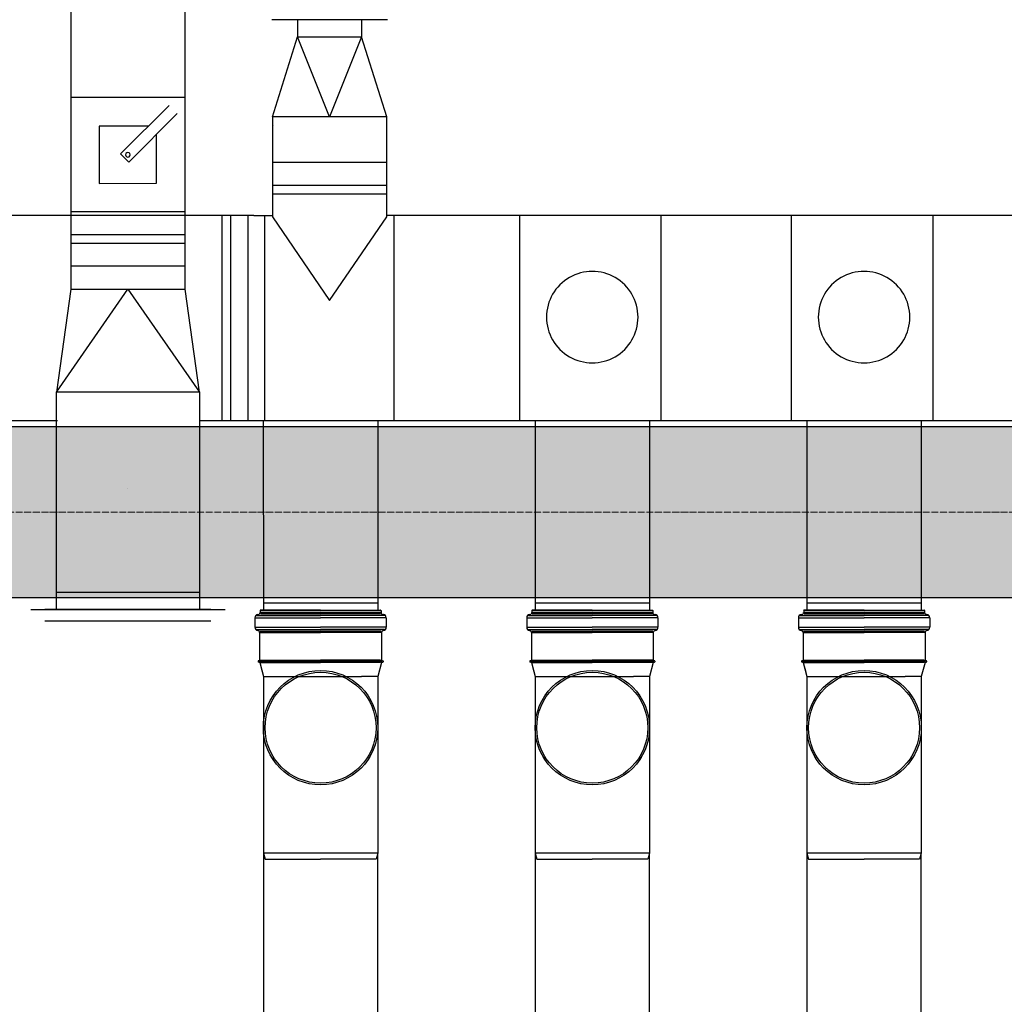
# Model space of a CAD drawing. Header units: millimetres. Extents: x -374129 to 1163271, y -112652 to 695637.
# Tile 140 of 256: x 60681 to 62402, y -34701 to -32979. Entities that reach past the tile are written whole.
import ezdxf
from ezdxf import colors
from ezdxf.entities.mleader import LeaderData, LeaderLine
from ezdxf.math import Vec2, Vec3

# ---------------------------------------------------------------- set-up
doc = ezdxf.new("R2010")
doc.units = ezdxf.units.MM
doc.linetypes.add('ACAD_ISO04W100', pattern=[30, 24, -3, 0, -3])
for name, color, linetype in [('KRT_kreskowanie', 252, 'Continuous'), ('KRT_opisy', 146, 'Continuous'), ('KRT_sciany', 2, 'Continuous'), ('KRT_technologia', 30, 'Continuous')]:
    doc.layers.add(name, color=color, linetype=linetype)
doc.layers.add('KRT_osie', color=55, linetype='ACAD_ISO04W100', lineweight=18)
doc.styles.add('WYMIAR', font='romans.shx', dxfattribs={"width": 0.8})

# ---------------------------------------------------------------- blocks, each defined once
blk = doc.blocks.new('IS_KAO_trójnik_200_góra')
at = {"layer": 'KRT_technologia', "linetype": 'Continuous', "transparency": 33554687}
for p, q in [((34903.07, 13525.27), (34903.12, 13525.45)), ((34903.29, 13525.51), (34903.19, 13525.51)), ((34903.41, 13525.29), (34903.36, 13525.45)), ((34908.83, 13525.74), (34908.83, 13514.58)), ((34910.88, 13526.05), (34909.2, 13526.05)), ((34909.2, 13526.05), (34909.2, 13514.58)), ((34910.88, 13526.05), (34910.88, 13514.58)), ((34911.25, 13525.74), (34911.25, 13514.58)), ((34911.43, 13525.55), (34911.43, 13525.47)), ((34869.72, 13524.58), (34868.63, 13524.29)), ((34868.63, 13524.29), (34868.63, 13514.58)), ((34897.28, 13524.58), (34869.72, 13524.58)), ((34869.72, 13504.58), (34869.72, 13524.58)), ((34900.61, 13524.58), (34897.28, 13524.58)), ((34903.02, 13525.22), (34900.61, 13524.58)), ((34900.61, 13524.58), (34900.61, 13507.41)), ((34903.02, 13525.22), (34901.38, 13524.78)), ((34903.05, 13525.07), (34903.05, 13514.58)), ((34903.14, 13525.32), (34903.14, 13514.58)), ((34903.34, 13525.32), (34903.34, 13514.58)), ((34903.43, 13525.08), (34903.43, 13514.58)), ((34908.29, 13525.23), (34903.48, 13525.23)), ((34908.29, 13525.23), (34908.29, 13514.58)), ((34908.54, 13525.16), (34908.54, 13514.58)), ((34911.55, 13525.07), (34911.55, 13514.58)), ((34912.15, 13525.14), (34911.79, 13525.14)), ((34911.79, 13525.14), (34911.79, 13514.58)), ((34912.15, 13525.07), (34912.15, 13514.58)), ((34912.22, 13514.58), (34912.22, 13525.07)), ((34868.63, 13504.87), (34868.63, 13514.58)), ((34903.05, 13504.09), (34903.05, 13514.58)), ((34903.14, 13503.84), (34903.14, 13514.58)), ((34903.34, 13503.84), (34903.34, 13514.58)), ((34903.43, 13504.08), (34903.43, 13514.58)), ((34908.29, 13503.92), (34908.29, 13514.58)), ((34908.54, 13504), (34908.54, 13514.58)), ((34908.83, 13503.42), (34908.83, 13514.58)), ((34909.2, 13503.11), (34909.2, 13514.58)), ((34910.88, 13503.11), (34910.88, 13514.58)), ((34911.25, 13503.42), (34911.25, 13514.58)), ((34911.55, 13504.09), (34911.55, 13514.58)), ((34911.79, 13504.01), (34911.79, 13514.58)), ((34912.15, 13504.09), (34912.15, 13514.58)), ((34912.22, 13514.58), (34912.22, 13504.09)), ((34900.61, 13504.58), (34900.61, 13507.41)), ((34869.72, 13504.58), (34868.63, 13504.87)), ((34897.28, 13504.58), (34869.72, 13504.58)), ((34900.61, 13504.58), (34897.28, 13504.58)), ((34903.02, 13503.93), (34900.61, 13504.58)), ((34903.07, 13503.88), (34903.12, 13503.7)), ((34903.29, 13503.65), (34903.19, 13503.65)), ((34903.41, 13503.87), (34903.36, 13503.7)), ((34908.29, 13503.92), (34903.48, 13503.92)), ((34910.88, 13503.11), (34909.2, 13503.11)), ((34911.43, 13503.6), (34911.43, 13503.68)), ((34912.15, 13504.01), (34911.79, 13504.01))]:
    blk.add_line(p, q, dxfattribs=at)
at = {"layer": 'KRT_technologia'}
for radius in [10, 9.7]:
    blk.add_circle((34891.65, 13514.58), radius, dxfattribs=at)
at = {"layer": 'KRT_technologia', "linetype": 'Continuous', "transparency": 33554687}
for centre, radius, start, end in [((34903.19, 13525.43), 0.0727, 90, 165), ((34903.29, 13525.43), 0.0727, 15, 90), ((34908.29, 13525.6), 0.364, 270, 354.2608), ((34909.2, 13525.51), 0.545, 90, 174.2608), ((34910.88, 13525.51), 0.545, 5, 90), ((34911.79, 13525.51), 0.364, 185, 270), ((34903, 13525.29), 0.0727, 285, 345), ((34903.48, 13525.31), 0.0727, 195, 270), ((34912.15, 13525.07), 0.0727, 0, 90), ((34903, 13503.86), 0.0727, 15, 75), ((34903.19, 13503.72), 0.0727, 195, 270), ((34903.29, 13503.72), 0.0727, 270, 345), ((34903.48, 13503.85), 0.0727, 90, 165), ((34908.29, 13503.56), 0.364, 5.7392, 90), ((34909.2, 13503.65), 0.545, 185.7392, 270), ((34910.88, 13503.65), 0.545, 270, 355), ((34911.79, 13503.65), 0.364, 90, 175), ((34912.15, 13504.09), 0.0727, 270, 0)]:
    blk.add_arc(centre, radius, start, end, dxfattribs=at)
blk = doc.blocks.new('sys napowietrzania')
at = {"color": 0, "linetype": 'ByBlock', "lineweight": -2}
blk.add_circle((61889.98, -1711.39, -3395.12), 0.05, dxfattribs=at)
at = {"layer": 'KRT_technologia', "linetype": 'ByBlock', "lineweight": -2}
for p, q in [((61789.87, -606.76, 904.27), (61789.87, -1027.89, 904.27)), ((61989.87, -1027.89, 904.27), (61989.87, -606.89, 904.27)), ((62186.4, -891.76, -2050), (62186.4, -921.76, -2050)), ((62298.4, -891.76, -2050), (62298.4, -921.76, -2050)), ((61877.16, -1126.52, 904.27), (61961.99, -1041.65, 904.27)), ((61976.14, -1055.79, 904.27), (61891.3, -1140.66, 904.27)), ((62142.4, -1061.76, -2050), (62142.4, -1236.76, -2050)), ((62342.4, -1236.76, -2050), (62342.4, -1061.76, -2050)), ((61925.73, -1077.93, 904.27), (61839.88, -1077.94, 904.27)), ((61839.88, -1077.94, 904.27), (61839.9, -1177.94, 904.27)), ((61939.9, -1177.92, 904.27), (61939.88, -1092.07, 904.27)), ((61891.3, -1140.66, 904.27), (61877.16, -1126.52, 904.27)), ((61839.9, -1177.94, 904.27), (61939.9, -1177.92, 904.27)), ((62109.9, -1234.26, -2050), (62142.4, -1234.26, -2050)), ((64241.59, -1234.26, -2314.86), (62342.4, -1234.26, -2050)), ((59541.59, -1592.96, -2466.52), (61766.68, -1592.96, -2520.09)), ((62016.67, -1592.96, -2526.11), (64243.29, -1592.96, -2579.71)), ((62126.67, -1911.66, -3659.98), (62326.67, -1911.66, -3659.98)), ((62601.67, -1911.66, -3659.98), (62801.67, -1911.66, -3659.98)), ((63076.67, -1911.66, -3659.98), (63276.67, -1911.66, -3659.98))]:
    blk.add_line(p, q, dxfattribs=at)
at = {"layer": 'KRT_technologia', "linetype": 'Continuous', "lineweight": -2}
for p, q in [((62343.4, -891.76, -2050), (62141.4, -891.76, -2050)), ((61989.87, -1027.91, 904.27), (61789.87, -1027.95, 904.27)), ((62342.4, -1141.76, -2050), (62142.4, -1141.76, -2050)), ((61989.91, -1227.91, 904.27), (61789.91, -1227.95, 904.27))]:
    blk.add_line(p, q, dxfattribs=at)
at = {"layer": 'KRT_technologia', "linetype": 'Continuous', "lineweight": -3}
for p, q in [((62142.4, -1061.76, -2050), (62186.4, -921.76, -2050)), ((62242.4, -1061.76, -2050), (62186.4, -921.76, -2050)), ((62186.4, -921.76, -2050), (62298.4, -921.76, -2050)), ((62298.4, -921.76, -2050), (62242.4, -1061.76, -2050)), ((62342.4, -1061.76, -2050), (62298.4, -921.76, -2050)), ((62342.4, -1061.76, -2050), (62142.4, -1061.76, -2050)), ((62342.4, -1181.76, -2050), (62142.4, -1181.76, -2050)), ((62342.4, -1196.76, -2050), (62142.4, -1196.76, -2050)), ((62054.9, -1592.96, -401.07), (62054.9, -1234.26, -2050)), ((62069.9, -1592.96, -315.78), (62069.9, -1234.26, -2050)), ((62142.4, -1236.76, -2050), (62242.4, -1382.76, -2050)), ((62242.4, -1382.76, -2050), (62342.4, -1236.76, -2050)), ((61989.91, -1267.91, 904.27), (61789.91, -1267.95, 904.27)), ((61989.92, -1282.91, 904.27), (61789.92, -1282.95, 904.27))]:
    blk.add_line(p, q, dxfattribs=at)
at = {"layer": 'KRT_technologia', "linetype": 'ByBlock', "lineweight": -2, "extrusion": (2.51524e-20, -1.22465e-16, -1)}
for p, q in [((61789.87, -1027.95, 904.27), (61789.93, -1362.95, 904.27)), ((61989.93, -1362.91, 904.27), (61989.87, -1027.91, 904.27)), ((61764.98, -1572.96, 904.27), (61764.97, -1542.96, 904.27)), ((62014.97, -1542.91, 904.27), (62014.98, -1572.91, 904.27))]:
    blk.add_line(p, q, dxfattribs=at)
at = {"layer": 'KRT_technologia', "linetype": 'ByBlock', "lineweight": -2, "extrusion": (-3.06162e-16, -1, 1.04899e-15)}
for p, q in [((61764.9, -1234.26, -2050), (59539.9, -1234.26, -2050)), ((62109.9, -1234.26, -2050), (61764.9, -1234.26, -2050))]:
    blk.add_line(p, q, dxfattribs=at)
at = {"layer": 'KRT_technologia', "linetype": 'ByBlock', "lineweight": -2, "extrusion": (-1.22465e-16, -2.46519e-32, -1)}
blk.add_line((62099.43, -1234.26, -2050), (62099.43, -1592.96, -147.85), dxfattribs=at)
at = {"layer": 'KRT_technologia', "linetype": 'Continuous', "lineweight": -2, "extrusion": (-1.22465e-16, -2.46519e-32, -1)}
blk.add_line((62129.43, -1592.96, 2096.01), (62129.43, -1234.26, -2050), dxfattribs=at)
at = {"layer": 'KRT_technologia', "linetype": 'Continuous', "lineweight": -2, "extrusion": (1.22465e-16, -2.46519e-32, -1)}
blk.add_line((62355.36, -1592.96, 2096.01), (62355.36, -1234.26, -2050), dxfattribs=at)
at = {"layer": 'KRT_technologia', "linetype": 'Continuous', "lineweight": -2, "extrusion": (3.06162e-16, -1, 1.04899e-15)}
for p, q in [((62574.9, -1592.96, -2050), (62574.9, -1234.26, -2050)), ((63049.9, -1592.96, -2050), (63049.9, -1234.26, -2050))]:
    blk.add_line(p, q, dxfattribs=at)
at = {"layer": 'KRT_technologia', "linetype": 'ByBlock', "lineweight": -2, "extrusion": (1.22465e-16, -2.46519e-32, -1)}
for p, q in [((62821.59, -1234.26, -2314.86), (62821.59, -1592.96, -2314.86)), ((63296.59, -1234.26, -2314.86), (63296.59, -1592.96, -2314.86))]:
    blk.add_line(p, q, dxfattribs=at)
at = {"layer": 'KRT_technologia', "linetype": 'Continuous', "lineweight": -2, "extrusion": (2.51524e-20, -1.22465e-16, -1)}
blk.add_line((61989.93, -1322.91, 904.27), (61789.93, -1322.95, 904.27), dxfattribs=at)
at = {"layer": 'KRT_technologia', "linetype": 'Continuous', "lineweight": -3, "extrusion": (2.51524e-20, -1.22465e-16, -1)}
for p, q in [((61764.97, -1542.96, 904.27), (61889.93, -1362.93, 904.27)), ((61789.93, -1362.95, 904.27), (61764.97, -1542.96, 904.27)), ((61789.93, -1362.95, 904.27), (61989.93, -1362.91, 904.27)), ((61889.93, -1362.93, 904.27), (62014.97, -1542.91, 904.27)), ((62014.97, -1542.91, 904.27), (61989.93, -1362.91, 904.27)), ((62014.97, -1542.91, 904.27), (61764.97, -1542.96, 904.27)), ((62014.97, -1542.91, 904.27), (61764.97, -1542.96, 904.27))]:
    blk.add_line(p, q, dxfattribs=at)
at = {"layer": 'KRT_technologia', "linetype": 'ByBlock', "lineweight": -2, "extrusion": (1, 1.20509e-08, -1.20509e-08)}
for p, q in [((61764.98, -1922.95, 904.27), (61764.98, -1572.95, 904.27)), ((62014.98, -1572.95, 904.27), (62014.98, -1922.95, 904.27))]:
    blk.add_line(p, q, dxfattribs=at)
at = {"layer": 'KRT_technologia'}
for p, q in [((62126.59, -1592.96, -4078.15), (62126.67, -1923.34, -5005.1)), ((62326.67, -1592.96, -4078.15), (62326.67, -1924.16, -5005.1)), ((62601.59, -1592.96, -4078.15), (62601.68, -1924.16, -5067.28)), ((62801.59, -1592.96, -4078.15), (62801.59, -1924.16, -5005.1)), ((63076.59, -1592.96, -4078.15), (63076.68, -1924.16, -5067.28)), ((63276.59, -1592.96, -4078.15), (63276.59, -1924.16, -5005.1))]:
    blk.add_line(p, q, dxfattribs=at)
at = {"layer": 'KRT_technologia', "color": 0, "linetype": 'Continuous', "lineweight": -3, "extrusion": (-1.20509e-08, -5.32907e-15, -1)}
blk.add_line((61764.98, -1602.95, 904.27), (62014.98, -1602.95, 904.27), dxfattribs=at)
at = {"layer": 'KRT_technologia', "linetype": 'Continuous', "lineweight": -3, "extrusion": (1, 1.20509e-08, -1.20509e-08)}
for p, q in [((62324.62, -1602.95, 374.55), (62549.62, -1602.95, 374.55)), ((61764.98, -1892.95, 904.27), (62014.98, -1892.95, 904.27))]:
    blk.add_line(p, q, dxfattribs=at)
at = {"layer": 'KRT_technologia', "color": 0, "linetype": 'ByBlock', "lineweight": -2, "extrusion": (-5.47382e-48, -1, 6.12323e-17)}
blk.add_line((62014.98, -1902.97, 904.27), (61764.98, -1902.97, 904.27), dxfattribs=at)
at = {"layer": 'KRT_technologia', "linetype": 'ByBlock', "lineweight": -2, "extrusion": (-5.47382e-48, -1, 6.12323e-17)}
for p, q in [((62574.62, -1902.97, 374.55), (62324.62, -1902.97, 374.55)), ((62034.98, -1922.97, 904.27), (61744.98, -1922.97, 904.27))]:
    blk.add_line(p, q, dxfattribs=at)
at = {"layer": 'KRT_technologia', "linetype": 'Continuous', "lineweight": -2, "extrusion": (1, 1.20509e-08, -1.20509e-08)}
blk.add_line((61719.98, -1922.95, 904.27), (62059.98, -1922.95, 904.27), dxfattribs=at)
at = {"layer": 'KRT_technologia', "linetype": 'Continuous', "lineweight": -3, "extrusion": (-5.47382e-48, -1, 6.12323e-17)}
blk.add_line((61744.98, -1942.97, 904.27), (62034.98, -1942.97, 904.27), dxfattribs=at)
at = {"layer": 'KRT_technologia', "linetype": 'Continuous', "transparency": 33554687, "elevation": -3659.98}
for points in [[(62326.67, -12485.01), (62326.67, -10582.71), (62326.67, -2349.21), (62126.67, -2349.21), (62126.67, -10582.71), (62126.67, -12485.01), (62226.67, -12485.01), (62326.67, -12485.01), (62323.5, -12495.38), (62226.67, -12495.38), (62129.84, -12495.38), (62126.67, -12485.01)], [(62801.67, -12485.01), (62801.67, -10582.71), (62801.67, -2349.21), (62601.67, -2349.21), (62601.67, -10582.71), (62601.67, -12485.01), (62701.67, -12485.01), (62801.67, -12485.01), (62798.5, -12495.38), (62701.67, -12495.38), (62604.84, -12495.38), (62601.67, -12485.01)], [(63276.67, -12485.01), (63276.67, -10582.71), (63276.67, -2349.21), (63076.67, -2349.21), (63076.67, -10582.71), (63076.67, -12485.01), (63176.67, -12485.01), (63276.67, -12485.01), (63273.5, -12495.38), (63176.67, -12495.38), (63079.84, -12495.38), (63076.67, -12485.01)]]:
    blk.add_lwpolyline(points, dxfattribs=at)
at = {"layer": 'KRT_technologia', "linetype": 'Continuous', "lineweight": -3}
for centre, major_axis, ratio, start_param, end_param in [((62224.43, -1081.01, -3371.12), (80, 0), 0.9238795, 3.0782289, 3.0782495), ((62701.59, -1411.89, -2314.86), (80, 0), 1, 0, 3.1415927), ((63176.59, -1411.89, -2314.86), (80, 0), 1, 0, 3.1415927), ((62701.59, -1411.89, -2314.86), (-80, 0), 1, 0, 3.1415927), ((63176.59, -1411.89, -2314.86), (-80, 0), 1, 0, 3.1415927)]:
    blk.add_ellipse(centre, major_axis=major_axis, ratio=ratio, start_param=start_param, end_param=end_param, dxfattribs=at)
at = {"layer": 'KRT_technologia', "linetype": 'ByBlock', "lineweight": -2}
for major_axis in [(0, 4), (0, -4)]:
    blk.add_ellipse((61889.89, -1127.93, 904.27), major_axis=major_axis, ratio=1, start_param=0, end_param=3.1415927, dxfattribs=at)
at = {"layer": 'KRT_technologia', "xscale": 10, "yscale": 10, "zscale": 10, "rotation": 90}
for p in [(197372.45, -351046.37, -3659.98), (197847.45, -351046.37, -3659.98), (198322.45, -351046.37, -3659.98)]:
    blk.add_blockref('IS_KAO_trójnik_200_góra', p, dxfattribs=at)

msp = doc.modelspace()

# ---------------------------------------------------------------- hatches: boundary and pattern name
at = {"layer": 'KRT_kreskowanie'}
h = msp.add_hatch(dxfattribs=at)
h.set_pattern_fill('ANSI33', color=256, scale=20, style=0)
h.set_pattern_definition([(45, (-1e-05, 3009.36), (-89.80256, 89.80256), []), (45, (89.8, 3009.36), (-89.80256, 89.80256), [63.5, -31.75])])
h.paths.add_polyline_path([(38290, -33690.64), (19090, -33690.64), (19090, -46990.64), (19390, -46990.64), (19390, -33990.64), (25390, -33990.64), (25390, -46990.64), (25690, -46990.64), (25690, -33990.64), (31690, -33990.64), (31690, -46990.64), (31990, -46990.64), (31990, -33990.64), (37990, -33990.64), (37990, -46990.64), (38290, -46990.64)])
h.paths.add_polyline_path([(51230, -33990.64), (57230, -33990.64), (57230, -46990.64), (57530, -46990.64), (57530, -33690.64), (38330, -33690.64), (38330, -46990.64), (38630, -46990.64), (38630, -33990.64), (44630, -33990.64), (44630, -46990.64), (44930, -46990.64), (44930, -33990.64), (50930, -33990.64), (50930, -46990.64), (51230, -46990.64)])
h.paths.add_polyline_path([(70470, -33690.64), (57570, -33690.64), (57570, -46990.64), (57870, -46990.64), (57870, -33990.64), (63870, -33990.64), (63870, -46990.64), (64170, -46990.64), (64170, -33990.64), (70170, -33990.64), (70170, -46990.64), (70470, -46990.64)])

# ---------------------------------------------------------------- linework, layer by layer
at = {"layer": 'KRT_osie', "ltscale": 0.5}
msp.add_line((-5554.82, -33840.64), (73659.31, -33840.64), dxfattribs=at)
at = {"layer": 'KRT_sciany'}
for p, q in [((57570, -33690.64), (70470, -33690.64)), ((63870, -33990.64), (57870, -33990.64))]:
    msp.add_line(p, q, dxfattribs=at)

# ---------------------------------------------------------------- next in the draw order: leaders
at = {"layer": 'KRT_opisy', "color": 1}
ml = msp.add_multileader_mtext('Standard', dxfattribs=at)
ml.set_content('{\\C2;POZ.2.2a ŚCIANA ŻELBETOWA  GR.30cm}', color=1, style='WYMIAR')
ml.set_leader_properties()
ml.build(insert=Vec2(0, 0))
ml.multileader.update_dxf_attribs({"text_right_attachment_type": 6, "dogleg_length": 0.36, "arrow_head_size": 200, "scale": 100})
ctx = ml.context
ctx.base_point, ctx.scale, ctx.char_height, ctx.arrow_head_size, ctx.landing_gap_size, ctx.plane_origin = Vec3(33323.63, -34469.6), 100, 200, 200, 9, Vec3(5802.66, -112771.57)
ctx.right_attachment = 6
notes = []
notes.append((ctx, [(0, (1, 1, 0), (33287.63, -34469.6), (1, 0), 36, [(1, [(32911.06, -33990.64)], 0, [])])]))
ctx.mtext.insert, ctx.mtext.width, ctx.mtext.defined_height, ctx.mtext.flow_direction = Vec3(33332.63, -34369.6), 4990.5383, 1534.23, 5
ctx.mtext.has_bg_fill, ctx.mtext.bg_color, ctx.mtext.bg_scale_factor, ctx.mtext.bg_transparency, ctx.mtext.use_window_bg_color = 1, -1027028792, 1.5, 0, 1
for ctx, leaders in notes:
    for number, flags, end, landing, length, lines in leaders:
        leader = LeaderData()
        leader.index, (leader.has_last_leader_line, leader.has_dogleg_vector, leader.attachment_direction) = number, flags
        leader.last_leader_point, leader.dogleg_vector, leader.dogleg_length = Vec3(end), Vec3(landing), length
        for number, points, colour, breaks in lines:
            line = LeaderLine()
            line.index, line.vertices, line.color, line.breaks = number, Vec3.list(points), colors.encode_raw_color(colour), breaks
            leader.lines.append(line)
        ctx.leaders.append(leader)

# ---------------------------------------------------------------- next in the draw order: block references
msp.add_blockref('sys napowietrzania', (-1019.98, -32087.66, 3070))

doc.saveas('drawing.dxf')
